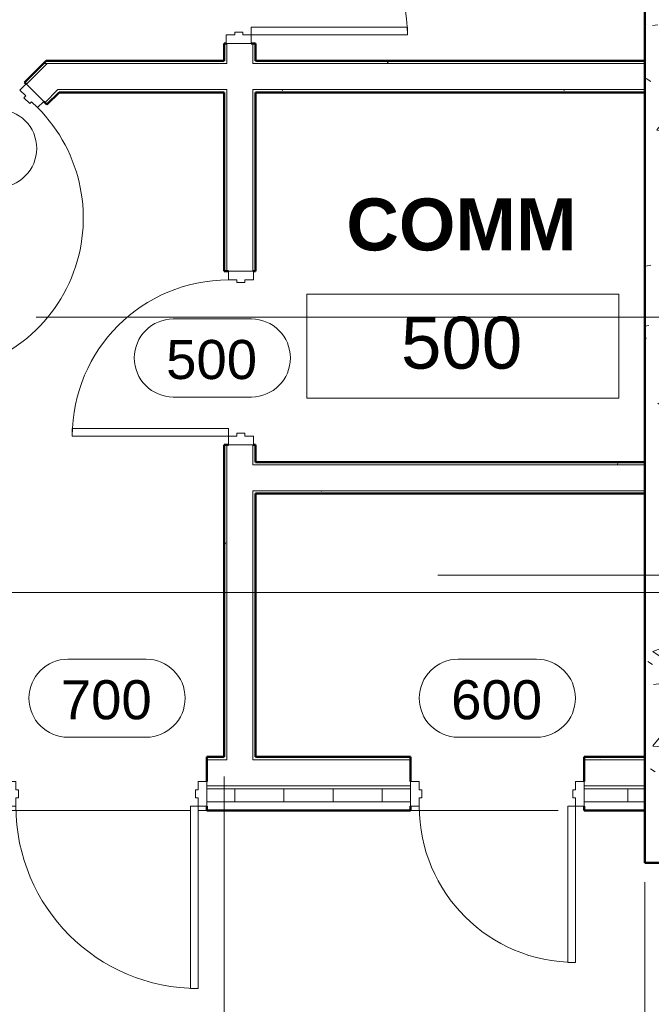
# Model space of a CAD drawing. Header units: inches. Extents: x -3505 to -389, y -427 to 2951.
# Tile 8 of 18: x -2656 to -2510, y 2235 to 2462. Entities that reach past the tile are written whole.
import ezdxf

# ---------------------------------------------------------------- set-up
doc = ezdxf.new("R2010")
doc.units = ezdxf.units.IN
doc.header["$MEASUREMENT"] = 0
for name, color, linetype, lineweight in [('A-ANNO-DIMS', 211, 'Continuous', 9), ('A-AREA-IDEN', 2, 'Continuous', 9), ('A-DOOR', 31, 'Continuous', 13), ('A-DOOR-FRAM', 31, 'Continuous', 20), ('A-DOOR-IDEN', 31, 'Continuous', 9), ('A-FLOR', 192, 'Continuous', 13), ('A-WALL', 113, 'Continuous', 13), ('A-WALL-PATT', 111, 'Continuous', 50), ('G-ANNO-SYMB', 111, 'Continuous', 9), ('I-WALL', 2, 'Continuous', 13), ('L-SITE-WALL', 31, 'Continuous', 13)]:
    doc.layers.add(name, color=color, linetype=linetype, lineweight=lineweight)
doc.styles.add('Arial', font='arial.ttf', dxfattribs={"height": 7})
doc.styles.add('Arial_1', font='arial.ttf', dxfattribs={"height": 6})
doc.styles.add('Arial_B', font='arialbd.ttf', dxfattribs={"height": 0.125})
doc.dimstyles.new('Continuous_USACE_1', dxfattribs={"dimscale": 12, "dimtxt": 12, "dimasz": 1, "dimexe": 0.375, "dimexo": 0.375, "dimgap": 0.375, "dimtad": 1, "dimdec": 5, "dimrnd": 0.03125, "dimzin": 3, "dimdsep": 46, "dimlunit": 4, "dimtxsty": 'Arial', "dimcen": 0.09, "dimazin": 0, "dimtfac": 1, "dimtdec": 5, "dimtix": 1, "dimtmove": 0, "dimatfit": 3, "dimfxl": 1, "dimtvp": 1, "dimtfill": 1, "dimfrac": 2, "dimtolj": 1, "dimtzin": 0, "dimlwd": 20, "dimlwe": 20, "dimarcsym": 2})
doc.dimstyles.new('Continuous_USACE_2', dxfattribs={"dimscale": 12, "dimtxt": 12, "dimasz": 0.75, "dimexe": 0.375, "dimexo": 0.375, "dimgap": 0.375, "dimtad": 4, "dimdec": 5, "dimrnd": 0.03125, "dimzin": 3, "dimdsep": 46, "dimlunit": 4, "dimtxsty": 'Arial', "dimblk2": 'OBLIQUE', "dimsah": 1, "dimcen": 0.09, "dimazin": 0, "dimtfac": 1, "dimtdec": 5, "dimtix": 1, "dimtmove": 1, "dimatfit": 3, "dimfxl": 1, "dimtvp": 1, "dimtfill": 1, "dimfrac": 2, "dimtolj": 1, "dimtzin": 0, "dimlwd": 20, "dimlwe": 20, "dimarcsym": 2})
pattern_1 = [(0, (0, -9e-13), (30.72, 7.68), [1.267, -21.773, 1.267, -21.773, -122.88]), (0, (0, -9e-13), (30.72, 7.68), [-46.08, 1.267, -44.813, 1.267, -21.773, -53.76]), (0, (0, -9e-13), (30.72, 7.68), [-115.2, 1.267, -14.093, 1.267, -37.133]), (120, (11.52, 3.84), (-22.011075, 22.7643), [1.267, -21.773, 1.267, -21.773, -122.88]), (120, (11.52, 3.84), (-22.011075, 22.7643), [-46.08, 1.267, -44.813, 1.267, -21.773, -53.76]), (120, (11.52, 3.84), (-22.011075, 22.7643), [-115.2, 1.267, -14.093, 1.267, -37.133]), (240, (15.36, 19.2), (-8.708925, -30.4443), [1.267, -21.773, 1.267, -21.773, -122.88]), (240, (15.36, 19.2), (-8.708925, -30.4443), [-46.08, 1.267, -44.813, 1.267, -21.773, -53.76]), (240, (15.36, 19.2), (-8.708925, -30.4443), [-115.2, 1.267, -14.093, 1.267, -37.133])]

# ---------------------------------------------------------------- blocks, each defined once
blk = doc.blocks.new('Door-Passage-Single-Flush - 36_ x 84_-580149-ARCHITECTURAL FLOOR PLAN')
at = {"layer": 'A-DOOR', "lineweight": 20}
for p, q in [((16.25, -2.875), (18, -2.875)), ((16.25, -38.875), (16.25, -2.875)), ((18, -2.875), (18, -38.875)), ((18, -38.875), (16.25, -38.875))]:
    blk.add_line(p, q, dxfattribs=at)
at = {"layer": 'A-DOOR', "lineweight": 9}
blk.add_arc((18, -2.875), 36, 180, 270, dxfattribs=at)
at = {"layer": 'A-DOOR-FRAM'}
for p, q in [((-20, 2.875), (-18, 2.875)), ((-20, -2.875), (-20, 2.875)), ((-18, 2.875), (-18, 0.9375)), ((18, 2.875), (20, 2.875)), ((18, 0.9375), (18, 2.875)), ((20, 2.875), (20, -2.875)), ((-18, 0.9375), (-17.375, 0.9375)), ((-17.375, 0.9375), (-17.375, -0.9375)), ((17.375, 0.9375), (18, 0.9375)), ((17.375, -0.9375), (17.375, 0.9375)), ((-18, -0.9375), (-18, -2.875)), ((-17.375, -0.9375), (-18, -0.9375)), ((18, -0.9375), (17.375, -0.9375)), ((18, -2.875), (18, -0.9375)), ((-18, -2.875), (-20, -2.875)), ((20, -2.875), (18, -2.875))]:
    blk.add_line(p, q, dxfattribs=at)
blk = doc.blocks.new('Door-Passage-Single-Flush - 36_ x 84_-580242-ARCHITECTURAL FLOOR PLAN')
at = {"layer": 'A-DOOR', "lineweight": 20}
for p, q in [((16.25, -5.4375), (18, -5.4375)), ((16.25, -41.4375), (16.25, -5.4375)), ((18, -5.4375), (18, -41.4375)), ((18, -41.4375), (16.25, -41.4375))]:
    blk.add_line(p, q, dxfattribs=at)
at = {"layer": 'A-DOOR', "lineweight": 9}
blk.add_arc((18, -5.4375), 36, 180, 270, dxfattribs=at)
at = {"layer": 'A-DOOR-FRAM'}
for p, q in [((-20, 0.3125), (-18, 0.3125)), ((-20, -5.4375), (-20, 0.3125)), ((-18, 0.3125), (-18, -1.625)), ((18, 0.3125), (20, 0.3125)), ((18, -1.625), (18, 0.3125)), ((20, 0.3125), (20, -5.4375)), ((-18, -1.625), (-17.375, -1.625)), ((-17.375, -1.625), (-17.375, -3.5)), ((17.375, -1.625), (18, -1.625)), ((17.375, -3.5), (17.375, -1.625)), ((-18, -3.5), (-18, -5.4375)), ((-17.375, -3.5), (-18, -3.5)), ((18, -3.5), (17.375, -3.5)), ((18, -5.4375), (18, -3.5)), ((-18, -5.4375), (-20, -5.4375)), ((20, -5.4375), (18, -5.4375))]:
    blk.add_line(p, q, dxfattribs=at)
blk = doc.blocks.new('Door-Passage-Single-Flush - 42_ x 84_-580282-ARCHITECTURAL FLOOR PLAN')
at = {"layer": 'A-DOOR', "lineweight": 20}
for p, q in [((19.25, -5.4375), (21, -5.4375)), ((19.25, -47.4375), (19.25, -5.4375)), ((21, -5.4375), (21, -47.4375)), ((21, -47.4375), (19.25, -47.4375))]:
    blk.add_line(p, q, dxfattribs=at)
at = {"layer": 'A-DOOR', "lineweight": 9}
blk.add_arc((21, -5.4375), 42, 180, 270, dxfattribs=at)
at = {"layer": 'A-DOOR-FRAM'}
for p, q in [((-23, 0.3125), (-21, 0.3125)), ((-23, -5.4375), (-23, 0.3125)), ((-21, 0.3125), (-21, -1.625)), ((21, 0.3125), (23, 0.3125)), ((21, -1.625), (21, 0.3125)), ((23, 0.3125), (23, -5.4375)), ((-21, -1.625), (-20.375, -1.625)), ((-20.375, -1.625), (-20.375, -3.5)), ((20.375, -1.625), (21, -1.625)), ((20.375, -3.5), (20.375, -1.625)), ((-21, -3.5), (-21, -5.4375)), ((-20.375, -3.5), (-21, -3.5)), ((21, -3.5), (20.375, -3.5)), ((21, -5.4375), (21, -3.5)), ((-21, -5.4375), (-23, -5.4375)), ((23, -5.4375), (21, -5.4375))]:
    blk.add_line(p, q, dxfattribs=at)
blk = doc.blocks.new('Door-Passage-Single-Flush - 36_ x 84_-580072-ARCHITECTURAL FLOOR PLAN')
at = {"layer": 'A-DOOR', "lineweight": 20}
for p, q in [((18, 38.875), (16.25, 38.875)), ((16.25, 38.875), (16.25, 2.875)), ((18, 2.875), (18, 38.875)), ((16.25, 2.875), (18, 2.875))]:
    blk.add_line(p, q, dxfattribs=at)
at = {"layer": 'A-DOOR', "lineweight": 9}
blk.add_arc((18, 2.875), 36, 90, 180, dxfattribs=at)
at = {"layer": 'A-DOOR-FRAM'}
for p, q in [((-18, 2.875), (-20, 2.875)), ((-20, 2.875), (-20, -2.875)), ((-18, 0.9375), (-18, 2.875)), ((18, 2.875), (18, 0.9375)), ((20, 2.875), (18, 2.875)), ((20, -2.875), (20, 2.875)), ((-17.375, 0.9375), (-18, 0.9375)), ((-17.375, -0.9375), (-17.375, 0.9375)), ((18, 0.9375), (17.375, 0.9375)), ((17.375, 0.9375), (17.375, -0.9375)), ((-18, -2.875), (-18, -0.9375)), ((-18, -0.9375), (-17.375, -0.9375)), ((17.375, -0.9375), (18, -0.9375)), ((18, -0.9375), (18, -2.875)), ((-20, -2.875), (-18, -2.875)), ((18, -2.875), (20, -2.875))]:
    blk.add_line(p, q, dxfattribs=at)
blk = doc.blocks.new('Door-Passage-Single-Flush - 36_ x 84_-579968-ARCHITECTURAL FLOOR PLAN')
at = {"layer": 'A-DOOR', "lineweight": 20}
for p, q in [((42.22, 29.57), (16.76, 4.11)), ((43.46, 28.33), (42.22, 29.57)), ((18, 2.87), (43.46, 28.33)), ((16.76, 4.11), (18, 2.87))]:
    blk.add_line(p, q, dxfattribs=at)
at = {"layer": 'A-DOOR', "lineweight": 9}
blk.add_arc((18, 2.87), 36, 45, 180, dxfattribs=at)
at = {"layer": 'A-DOOR-FRAM'}
for p, q in [((-18, 2.87), (-20, 2.87)), ((-20, 2.87), (-20, -2.88)), ((-18, 0.94), (-18, 2.87)), ((18, 2.87), (18, 0.94)), ((20, 2.87), (18, 2.87)), ((20, -2.88), (20, 2.87)), ((-17.38, 0.94), (-18, 0.94)), ((-17.38, -0.94), (-17.38, 0.94)), ((18, 0.94), (17.37, 0.94)), ((17.37, 0.94), (17.37, -0.94)), ((-18, -2.88), (-18, -0.94)), ((-18, -0.94), (-17.38, -0.94)), ((17.37, -0.94), (18, -0.94)), ((18, -0.94), (18, -2.88)), ((-20, -2.88), (-18, -2.88)), ((18, -2.88), (20, -2.88))]:
    blk.add_line(p, q, dxfattribs=at)
blk = doc.blocks.new('*D89')
at = {"layer": 'A-ANNO-DIMS', "color": 0, "lineweight": 20, "transparency": 16777216}
for p, q in [((-2680.59, 2287.09), (-2680.59, 2181.42)), ((-2608.59, 2287.09), (-2608.59, 2181.42)), ((-2668.59, 2185.92), (-2620.59, 2185.92))]:
    blk.add_line(p, q, dxfattribs=at)
at = {"layer": 'A-ANNO-DIMS', "color": 0, "transparency": 16777216}
for points in [[(-2668.59, 2187.92), (-2668.59, 2183.92), (-2680.59, 2185.92)], [(-2620.59, 2187.92), (-2620.59, 2183.92), (-2608.59, 2185.92)]]:
    blk.add_solid(points, dxfattribs=at)
at = {"layer": 'A-ANNO-DIMS', "color": 0, "lineweight": 20, "transparency": 16777216, "insert": (-2644.59, 2196.55), "char_height": 12, "width": 38.481, "attachment_point": 5, "style": 'Arial', "bg_fill": 3, "box_fill_scale": 1.25, "bg_fill_color": 256, "bg_fill_true_color": 13158600, "bg_fill_transparency": 0}
blk.add_mtext('\\A1;6\'-0"', dxfattribs=at)
blk = doc.blocks.new('*D90')
at = {"layer": 'A-ANNO-DIMS', "color": 0, "lineweight": 20, "transparency": 16777216}
for p, q in [((-2608.59, 2287.09), (-2608.59, 2181.42)), ((-2511.59, 2262.71), (-2511.59, 2181.42)), ((-2596.59, 2185.92), (-2523.59, 2185.92))]:
    blk.add_line(p, q, dxfattribs=at)
at = {"layer": 'A-ANNO-DIMS', "color": 0, "transparency": 16777216}
for points in [[(-2596.59, 2187.92), (-2596.59, 2183.92), (-2608.59, 2185.92)], [(-2523.59, 2187.92), (-2523.59, 2183.92), (-2511.59, 2185.92)]]:
    blk.add_solid(points, dxfattribs=at)
at = {"layer": 'A-ANNO-DIMS', "color": 0, "lineweight": 20, "transparency": 16777216, "insert": (-2560.09, 2196.55), "char_height": 12, "width": 38.481, "attachment_point": 5, "style": 'Arial', "bg_fill": 3, "box_fill_scale": 1.25, "bg_fill_color": 256, "bg_fill_true_color": 13158600, "bg_fill_transparency": 0}
blk.add_mtext('\\A1;8\'-1"', dxfattribs=at)
blk = doc.blocks.new('_Oblique')
at = {"color": 0, "linetype": 'ByBlock', "lineweight": -2}
blk.add_line((-0.5, -0.5), (0.5, 0.5), dxfattribs=at)
blk = doc.blocks.new('*D91')
at = {"layer": 'A-ANNO-DIMS', "color": 0, "lineweight": 20, "transparency": 16777216}
for p, q in [((-2511.59, 2262.71), (-2511.59, 2181.42)), ((-2491.59, 2262.71), (-2491.59, 2181.42)), ((-2501.59, 2185.92), (-2525.43, 2168.87)), ((-2502.59, 2185.92), (-2491.59, 2185.92)), ((-2525.43, 2168.87), (-2565.2, 2168.87))]:
    blk.add_line(p, q, dxfattribs=at)
at = {"layer": 'A-ANNO-DIMS', "color": 0, "transparency": 16777216}
blk.add_solid([(-2502.59, 2187.42), (-2502.59, 2184.42), (-2511.59, 2185.92)], dxfattribs=at)
at = {"layer": 'A-ANNO-DIMS', "color": 0, "lineweight": 20, "transparency": 16777216, "xscale": 8.999999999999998, "yscale": 8.999999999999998, "zscale": 8.999999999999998}
blk.add_blockref('_Oblique', (-2491.59, 2185.92), dxfattribs=at)
at = {"layer": 'A-ANNO-DIMS', "color": 0, "lineweight": 20, "transparency": 16777216, "insert": (-2568.41, 2164.37), "char_height": 12, "width": 38.481, "attachment_point": 1, "line_spacing_factor": 0.941778, "style": 'Arial', "bg_fill": 3, "box_fill_scale": 1.25, "bg_fill_color": 256, "bg_fill_true_color": 13158600, "bg_fill_transparency": 0}
blk.add_mtext('\\A1;1\'-8"', dxfattribs=at)
blk = doc.blocks.new('Room Tag - Room Tag-42828-ARCHITECTURAL FLOOR PLAN')
at = {"layer": 'A-AREA-IDEN'}
for p, q in [((-0.375, -0.0625), (-0.375, -0.3125)), ((-0.375, -0.0625), (0.375, -0.0625)), ((0.375, -0.0625), (0.375, -0.3125)), ((-0.375, -0.3125), (0.375, -0.3125))]:
    blk.add_line(p, q, dxfattribs=at)
blk = doc.blocks.new('Door Tag - Door Tag-4658-ARCHITECTURAL FLOOR PLAN')
at = {"layer": 'A-DOOR-IDEN'}
for p, q in [((-0.09375, 0.09375), (0.09375, 0.09375)), ((-0.09375, -0.09375), (0.09375, -0.09375))]:
    blk.add_line(p, q, dxfattribs=at)
for centre, start, end in [((-0.09375, 0), 90, 270), ((0.09375, 0), 270, 90)]:
    blk.add_arc(centre, 0.09375, start, end, dxfattribs=at)

msp = doc.modelspace()

# ---------------------------------------------------------------- hatches: boundary and pattern name
at = {"layer": 'A-WALL-PATT', "lineweight": 9}
h = msp.add_hatch(dxfattribs=at)
h.set_pattern_fill('FP1_1', color=256, style=0, pattern_type=2)
h.set_pattern_definition([(50, (0, -9e-13), (27.5427, -2.40992), [2.88, -31.68]), (355, (0, -9e-13), (-5.32784, 28.88427), [2.304, -25.344]), (100.451, (2.295, -0.2), (22.21532, 26.47393), [2.448, -26.924]), (46.184, (0, 7.68), (40.98187, -6.35642), [4.32, -47.52]), (96.636, (3.415, 7.15), (35.89075, 37.4062), [3.671, -40.386]), (351.184, (0, 7.68), (35.89097, 37.4062), [3.456, -38.016]), (21, (3.84, 5.76), (22.92104, -15.46073), [2.88, -31.68]), (326, (3.84, 5.76), (9.34353, 27.84574), [2.304, -25.344]), (71.451, (5.75, 4.472), (32.26477, 12.38442), [2.448, -26.924]), (37.5, (0, -9e-13), (0.466855, 12.782707), [1.267, -23.77, 1.267, -24.461, -25.44]), (37.5, (0, -9e-13), (0.466855, 12.782707), [-50.765, 1.267, -24.173]), (7.5, (0, -9e-13), (10.10159, 15.14509), [1.267, -13.402, 1.267, -23.194, -9.696]), (7.5, (0, -9e-13), (10.10159, 15.14509), [-39.13, 1.267, -8.429]), (327.5, (-8.563, -9e-13), (20.49916, -0.86578), [1.267, -8.333, 1.267, -28.685, -39.744]), (327.5, (-8.563, -9e-13), (20.49916, -0.86578), [-39.552, 1.267, -38.477]), (317.5, (-12.403, -9e-13), (22.39478, 3.84429), [1.267, -11.213, 1.267, -18.624, -28.224]), (317.5, (-12.403, -9e-13), (22.39478, 3.84429), [-32.371, 1.267, -26.957])])
h.paths.add_polyline_path([(-2511.592605, 2267.21331), (-2491.592605, 2267.21331), (-2491.592605, 2767.21331), (-2511.592605, 2767.21331), (-2511.592605, 2289.58436)])
h = msp.add_hatch(dxfattribs=at)
h.set_pattern_fill('FP1_2', color=256, style=0, pattern_type=2)
h.set_pattern_definition(pattern_1)
h.paths.add_polyline_path([(-2607.967497, 2291.58831), (-2607.967497, 2363.58831), (-2608.592497, 2363.58831), (-2608.592497, 2291.58831)])
h.paths.add_polyline_path([(-2608.592497, 2403.58831), (-2607.967497, 2403.58831), (-2607.967497, 2444.83831), (-2608.592497, 2444.83831), (-2608.592497, 2427.142331)])
h.paths.add_polyline_path([(-2608.592497, 2452.08831), (-2607.967497, 2452.08831), (-2607.967497, 2456.08831), (-2608.592497, 2456.08831), (-2608.592497, 2455.572181)])
h.paths.add_polyline_path([(-2608.092497, 2496.08831), (-2607.967497, 2496.08831), (-2607.967497, 2560.83831), (-2608.592497, 2560.83831), (-2608.592497, 2496.08831)])
h = msp.add_hatch(dxfattribs=at)
h.set_pattern_fill('FP1_2', color=256, style=0, pattern_type=2)
h.set_pattern_definition(pattern_1)
h.paths.add_polyline_path([(-2511.592605, 2451.46331), (-2511.592605, 2452.08831), (-2601.967497, 2452.08831), (-2601.967497, 2451.46331), (-2519.766682, 2451.46331)])
h.paths.add_polyline_path([(-2607.967497, 2451.46331), (-2607.967497, 2452.08831), (-2649.654528, 2452.08831), (-2650.279528, 2451.46331), (-2649.395645, 2451.46331)])
h = msp.add_hatch(dxfattribs=at)
h.set_pattern_fill('FP1_2', color=256, style=0, pattern_type=2)
h.set_pattern_definition(pattern_1)
h.paths.add_polyline_path([(-2687.217605, 2413.641349), (-2682.44876, 2418.410194), (-2682.890702, 2418.852136), (-2687.217605, 2414.525233)])
h.paths.add_polyline_path([(-2654.164489, 2446.694465), (-2649.395645, 2451.46331), (-2650.279528, 2451.46331), (-2654.606431, 2447.136407), (-2654.252878, 2446.782853)])
h = msp.add_hatch(dxfattribs=at)
h.set_pattern_fill('FP1_2', color=256, style=0, pattern_type=2)
h.set_pattern_definition(pattern_1)
h.paths.add_polyline_path([(-2511.592605, 2444.83831), (-2511.592605, 2445.46331), (-2601.967497, 2445.46331), (-2601.967497, 2444.83831), (-2519.766682, 2444.83831)])
h.paths.add_polyline_path([(-2607.967497, 2444.83831), (-2607.967497, 2445.46331), (-2646.910363, 2445.46331), (-2647.535363, 2444.83831), (-2608.592497, 2444.83831)])
h = msp.add_hatch(dxfattribs=at)
h.set_pattern_fill('FP1_2', color=256, style=0, pattern_type=2)
h.set_pattern_definition(pattern_1)
h.paths.add_polyline_path([(-2511.592605, 2358.96331), (-2511.592605, 2359.58831), (-2601.342497, 2359.58831), (-2601.342497, 2358.96331), (-2519.766682, 2358.96331)])
h = msp.add_hatch(dxfattribs=at)
h.set_pattern_fill('FP1_2', color=256, style=0, pattern_type=2)
h.set_pattern_definition(pattern_1)
h.paths.add_polyline_path([(-2511.592605, 2352.33831), (-2511.592605, 2352.96331), (-2601.342497, 2352.96331), (-2601.342497, 2352.33831), (-2519.766682, 2352.33831)])
h = msp.add_hatch(dxfattribs=at)
h.set_pattern_fill('FP1_2', color=256, style=0, pattern_type=2)
h.set_pattern_definition(pattern_1)
h.paths.add_polyline_path([(-2818.717605, 2290.96331), (-2687.217605, 2290.96331), (-2687.217605, 2291.58831), (-2818.717605, 2291.58831)])
h.paths.add_polyline_path([(-2681.217605, 2290.96331), (-2658.592497, 2290.96331), (-2658.592497, 2291.58831), (-2681.217605, 2291.58831)])
h.paths.add_polyline_path([(-2612.592497, 2290.96331), (-2607.967497, 2290.96331), (-2607.967497, 2291.58831), (-2612.592497, 2291.58831)])
h.paths.add_polyline_path([(-2525.592605, 2290.96331), (-2511.592605, 2290.96331), (-2511.592605, 2291.58831), (-2525.592605, 2291.58831)])
h.paths.add_polyline_path([(-2565.592605, 2290.96331), (-2565.592605, 2291.58831), (-2601.967497, 2291.58831), (-2601.967497, 2290.96331)])
h = msp.add_hatch(dxfattribs=at)
h.set_pattern_fill('FP1_3', color=256, style=0, pattern_type=2)
h.set_pattern_definition([(0, (0, -9e-13), (0, 11.331), []), (90, (0, -9e-13), (-11.331, 7e-16), [])])
h.paths.add_polyline_path([(-2819.592605, 2281.21331), (-2658.592497, 2281.21331), (-2658.592497, 2284.21331), (-2819.592605, 2284.21331)])
h.paths.add_polyline_path([(-2519.766682, 2281.21331), (-2511.592605, 2281.21331), (-2511.592605, 2284.21331), (-2525.592605, 2284.21331), (-2525.592605, 2281.21331)])
h.paths.add_polyline_path([(-2612.592497, 2281.21331), (-2565.592605, 2281.21331), (-2565.592605, 2284.21331), (-2612.592497, 2284.21331), (-2612.592497, 2282.15081)])

# ---------------------------------------------------------------- linework, layer by layer
at = {"layer": 'A-AREA-IDEN'}
for p, q in [((-2651.904869, 2393.02559), (-2462.599602, 2393.02559)), ((-2559.304636, 2333.540752), (-2471.349208, 2333.540752))]:
    msp.add_line(p, q, dxfattribs=at)
at = {"layer": 'A-FLOR'}
for p, q in [((-2658.592497, 2279.21331), (-2616.342497, 2279.21331)), ((-2614.592497, 2279.21331), (-2612.592497, 2279.21331)), ((-2565.592605, 2279.21331), (-2531.592605, 2279.21331))]:
    msp.add_line(p, q, dxfattribs=at)
at = {"layer": 'A-WALL'}
for p, q in [((-2607.967497, 2456.08831), (-2607.967497, 2451.46331)), ((-2601.967497, 2451.46331), (-2601.967497, 2456.08831)), ((-2607.967497, 2451.46331), (-2649.395645, 2451.46331)), ((-2511.592605, 2451.46331), (-2601.967497, 2451.46331)), ((-2646.910363, 2445.46331), (-2649.921849, 2442.451824)), ((-2607.967497, 2445.46331), (-2646.910363, 2445.46331)), ((-2607.967497, 2445.46331), (-2607.967497, 2403.58831)), ((-2511.592605, 2445.46331), (-2601.967497, 2445.46331)), ((-2601.967497, 2403.58831), (-2601.967497, 2445.46331)), ((-2607.967497, 2363.58831), (-2607.967497, 2290.96331)), ((-2601.967497, 2363.58831), (-2601.967497, 2358.96331)), ((-2511.592605, 2358.96331), (-2601.967497, 2358.96331)), ((-2601.967497, 2352.96331), (-2601.967497, 2290.96331)), ((-2511.592605, 2352.96331), (-2601.967497, 2352.96331)), ((-2607.967497, 2290.96331), (-2612.592497, 2290.96331)), ((-2565.592605, 2290.96331), (-2601.967497, 2290.96331)), ((-2511.592605, 2290.96331), (-2525.592605, 2290.96331)), ((-2565.592605, 2284.96331), (-2612.592497, 2284.96331)), ((-2565.592605, 2284.21331), (-2612.592497, 2284.21331)), ((-2511.592605, 2284.96331), (-2525.592605, 2284.96331)), ((-2511.592605, 2284.21331), (-2525.592605, 2284.21331)), ((-2565.592605, 2281.21331), (-2612.592497, 2281.21331)), ((-2511.592605, 2281.21331), (-2525.592605, 2281.21331))]:
    msp.add_line(p, q, dxfattribs=at)
at = {"layer": 'A-WALL', "lineweight": 50}
for p, q in [((-2608.592497, 2291.58831), (-2612.592497, 2291.58831)), ((-2612.592497, 2291.58831), (-2612.592497, 2285.96331)), ((-2565.592605, 2291.58831), (-2601.342497, 2291.58831)), ((-2565.592605, 2285.96331), (-2565.592605, 2291.58831)), ((-2511.592605, 2291.58831), (-2525.592605, 2291.58831)), ((-2525.592605, 2291.58831), (-2525.592605, 2285.96331)), ((-2612.592497, 2280.21331), (-2612.592497, 2279.21331)), ((-2565.592605, 2279.21331), (-2565.592605, 2280.21331)), ((-2525.592605, 2280.21331), (-2525.592605, 2279.21331)), ((-2612.592497, 2279.21331), (-2565.592605, 2279.21331)), ((-2525.592605, 2279.21331), (-2511.592605, 2279.21331))]:
    msp.add_line(p, q, dxfattribs=at)
at = {"layer": 'G-ANNO-SYMB'}
msp.add_line((-3447.167491, 2329.519136), (-1882.818322, 2329.519136), dxfattribs=at)
at = {"layer": 'I-WALL', "lineweight": 50}
for p, q in [((-2608.092497, 2456.08831), (-2608.592497, 2456.08831)), ((-2608.592497, 2456.08831), (-2608.592497, 2452.08831)), ((-2601.342497, 2456.08831), (-2602.342497, 2456.08831)), ((-2601.342497, 2452.08831), (-2601.342497, 2456.08831)), ((-2649.654528, 2452.08831), (-2654.606431, 2447.136407)), ((-2608.592497, 2452.08831), (-2649.654528, 2452.08831)), ((-2511.592605, 2452.08831), (-2601.342497, 2452.08831)), ((-2654.606431, 2447.136407), (-2654.252878, 2446.782853)), ((-2649.479907, 2442.009883), (-2646.65148, 2444.83831)), ((-2646.65148, 2444.83831), (-2608.592497, 2444.83831)), ((-2608.592497, 2444.83831), (-2608.592497, 2403.58831)), ((-2601.342497, 2444.83831), (-2511.592605, 2444.83831)), ((-2601.342497, 2403.58831), (-2601.342497, 2444.83831)), ((-2650.187014, 2442.716989), (-2649.479907, 2442.009883)), ((-2608.592497, 2403.58831), (-2607.592497, 2403.58831)), ((-2601.842497, 2403.58831), (-2601.342497, 2403.58831)), ((-2607.592497, 2363.58831), (-2608.592497, 2363.58831)), ((-2608.592497, 2363.58831), (-2608.592497, 2291.58831)), ((-2601.342497, 2363.58831), (-2601.842497, 2363.58831)), ((-2601.342497, 2359.58831), (-2601.342497, 2363.58831)), ((-2511.592605, 2359.58831), (-2601.342497, 2359.58831)), ((-2601.342497, 2291.58831), (-2601.342497, 2352.33831)), ((-2601.342497, 2352.33831), (-2511.592605, 2352.33831))]:
    msp.add_line(p, q, dxfattribs=at)
at = {"layer": 'I-WALL'}
for p in [(-2654.164489, 2446.694465), (-2650.279528, 2451.46331)]:
    msp.add_line(p, (-2649.395645, 2451.46331), dxfattribs=at)
at = {"layer": 'L-SITE-WALL', "lineweight": 50}
for p, q in [((-2511.592605, 2767.21331), (-2511.592605, 2267.21331)), ((-2511.592605, 2267.21331), (-2491.592605, 2267.21331))]:
    msp.add_line(p, q, dxfattribs=at)

# ---------------------------------------------------------------- block references
at = {"layer": 'A-AREA-IDEN', "xscale": 95.99999999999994, "yscale": 95.99999999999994, "zscale": 95.99999999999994}
msp.add_blockref('Room Tag - Room Tag-42828-ARCHITECTURAL FLOOR PLAN', (-2553.542243, 2404.302954), dxfattribs=at)
at = {"layer": 'A-DOOR'}
for name, p, rotation in [('Door-Passage-Single-Flush - 36_ x 84_-580072-ARCHITECTURAL FLOOR PLAN', (-2605.217497, 2476.08831), 270), ('Door-Passage-Single-Flush - 36_ x 84_-579968-ARCHITECTURAL FLOOR PLAN', (-2666.362081, 2430.607786), 224.9999999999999), ('Door-Passage-Single-Flush - 36_ x 84_-580149-ARCHITECTURAL FLOOR PLAN', (-2604.717497, 2383.58831), 270)]:
    msp.add_blockref(name, p, dxfattribs=dict(at, rotation=rotation))
for name, p in [('Door-Passage-Single-Flush - 42_ x 84_-580282-ARCHITECTURAL FLOOR PLAN', (-2635.592497, 2285.65081)), ('Door-Passage-Single-Flush - 36_ x 84_-580242-ARCHITECTURAL FLOOR PLAN', (-2545.592605, 2285.65081))]:
    msp.add_blockref(name, p, dxfattribs=at)
at = {"layer": 'A-DOOR-IDEN', "xscale": 95.99999999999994, "yscale": 95.99999999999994, "zscale": 95.99999999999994}
for p in [(-2669.799485, 2431.916965), (-2611.308795, 2383.58831), (-2635.592497, 2305.145157), (-2545.592605, 2305.145157)]:
    msp.add_blockref('Door Tag - Door Tag-4658-ARCHITECTURAL FLOOR PLAN', p, dxfattribs=at)

# ---------------------------------------------------------------- texts
at = {"layer": 'A-AREA-IDEN', "char_height": 12, "attachment_point": 1}
for s, insert, width, style in [('COMM', (-2580.403976, 2420.377427), 64.842, 'Arial_B'), ('500', (-2567.820716, 2393.126851), 33.633, 'Arial_1')]:
    msp.add_mtext(s, dxfattribs=dict(at, insert=insert, width=width, style=style))
at = {"layer": 'A-DOOR-IDEN', "char_height": 9, "width": 25.452, "attachment_point": 1, "style": 'Arial'}
for s, insert in [('500', (-2621.970589, 2387.73221)), ('700', (-2646.254291, 2309.289057)), ('600', (-2556.254399, 2309.289057))]:
    msp.add_mtext(s, dxfattribs=dict(at, insert=insert))

# ---------------------------------------------------------------- next in the draw order: dimensions: what is measured, and where the dimension line sits
at = {"layer": 'A-ANNO-DIMS', "lineweight": 20}
dim = msp.add_linear_dim(base=(-2608.592497, 2185.920604), p1=(-2680.592605, 2291.58831), p2=(-2608.592497, 2291.58831), dimstyle='Continuous_USACE_1', override={"dimpost": '<>', "dimfxl": 72.000108}, dxfattribs=at)
dim.commit()
dim.dimension.update_dxf_attribs({"geometry": '*D89', "text_midpoint": (-2644.592551, 2196.54748)})

# ---------------------------------------------------------------- next in the draw order: dimensions: what is measured, and where the dimension line sits
dim = msp.add_linear_dim(base=(-2511.592605, 2185.920604), p1=(-2608.592497, 2291.58831), p2=(-2511.592605, 2267.21331), dimstyle='Continuous_USACE_1', override={"dimpost": '<>', "dimfxl": 100.015597}, dxfattribs=at)
dim.commit()
dim.dimension.update_dxf_attribs({"geometry": '*D90', "text_midpoint": (-2560.092551, 2196.54748)})

# ---------------------------------------------------------------- next in the draw order: dimensions: what is measured, and where the dimension line sits
dim = msp.add_linear_dim(base=(-2491.592605, 2185.920604), p1=(-2511.592605, 2267.21331), p2=(-2491.592605, 2267.21331), dimstyle='Continuous_USACE_2', override={"dimpost": '<>', "dimfxl": 20}, dxfattribs=at)
dim.commit()
dim.dimension.update_dxf_attribs({"geometry": '*D91', "text_midpoint": (-2529.932649, 2168.874055), "dimtype": 160})

doc.saveas('drawing.dxf')
